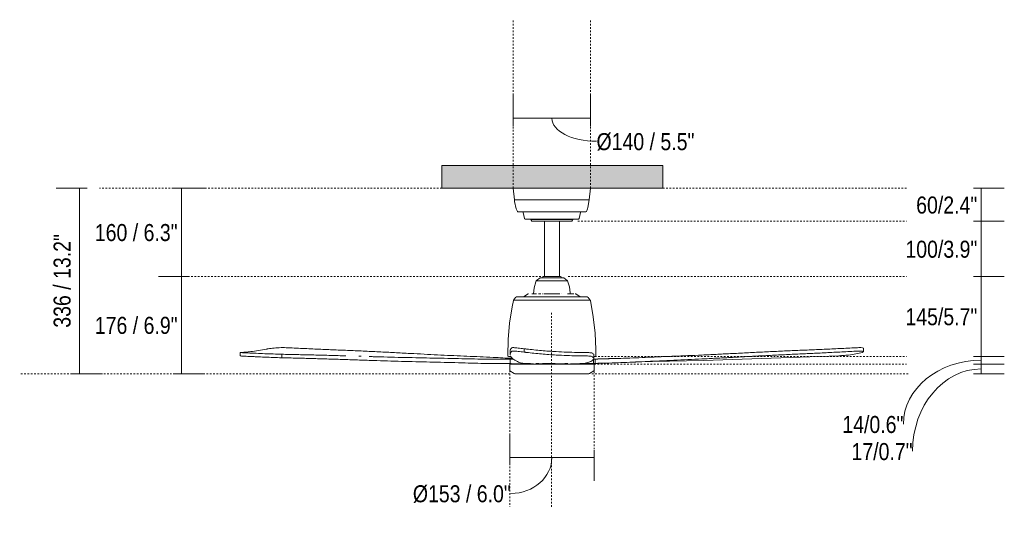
# Model space of a CAD drawing. Header units: millimetres. Extents: x 5631 to 11790, y -2969 to 7544.
# Tile 2 of 3: x 5631 to 7413, y 1371 to 2305. Entities that reach past the tile are written whole.
import ezdxf

# ---------------------------------------------------------------- set-up
doc = ezdxf.new("R2010")
doc.units = ezdxf.units.MM
doc.linetypes.add('Dash', pattern=[6, 3, -3])
doc.layers.add('A-ANNO-DIMS', color=7, linetype='Dash', lineweight=9, true_color=0xd2d2d2)
for name, color, linetype, lineweight in [('A-ANNO-DIMS-14', 7, 'Continuous', 9), ('A-CLNG', 7, 'Continuous', 9), ('E-LITE-EQPM', 7, 'Continuous', 20)]:
    doc.layers.add(name, color=color, linetype=linetype, lineweight=lineweight)
doc.styles.add('Arial Narrow', font='ARIALN.TTF', dxfattribs={"height": 30.8})
doc.dimstyles.new('FARO_-_2_2mm_Arial_Narrow_mm_Inch_Horiz', dxfattribs={"dimscale": 304.8, "dimtxt": 31.521674, "dimasz": 0, "dimexe": 0.137795, "dimexo": 0.0625, "dimgap": 0.022966, "dimtad": 3, "dimtih": 1, "dimtoh": 1, "dimdec": 0, "dimzin": 0, "dimdsep": 46, "dimtxsty": 'Arial Narrow', "dimblk1": 'NONE', "dimblk2": 'NONE', "dimsah": 1, "dimcen": 0.09, "dimadec": 0, "dimazin": 0, "dimtfac": 1, "dimtdec": 4, "dimtix": 1, "dimtmove": 0, "dimatfit": 3, "dimfxl": 0.045932, "dimfxlon": 1, "dimtvp": 1, "dimtolj": 1, "dimtzin": 0, "dimarcsym": 2})
doc.dimstyles.new('FARO_-_2_2mm_Arial_Narrow_mm_Inch_Left', dxfattribs={"dimscale": 304.8, "dimtxt": 31.521674, "dimasz": 0, "dimexe": 0.137795, "dimexo": 0.0625, "dimgap": 0.022966, "dimtad": 1, "dimdec": 0, "dimzin": 0, "dimdsep": 46, "dimtxsty": 'Arial Narrow', "dimblk1": 'NONE', "dimblk2": 'NONE', "dimsah": 1, "dimcen": 0.09, "dimadec": 0, "dimazin": 0, "dimtfac": 1, "dimtdec": 4, "dimtix": 1, "dimtmove": 1, "dimatfit": 3, "dimfxl": 0.045932, "dimfxlon": 1, "dimtvp": 1, "dimtolj": 1, "dimtzin": 0, "dimarcsym": 2})
doc.dimstyles.new('FARO_-_2_2mm_Arial_Narrow_mm_Inch_Left_1', dxfattribs={"dimscale": 304.8, "dimtxt": 31.521674, "dimasz": 0, "dimexe": 0.137795, "dimexo": 0.0625, "dimgap": 0.022966, "dimtad": 1, "dimdec": 0, "dimzin": 0, "dimdsep": 46, "dimtxsty": 'Arial Narrow', "dimblk1": 'NONE', "dimblk2": 'NONE', "dimsah": 1, "dimcen": 0.09, "dimadec": 0, "dimazin": 0, "dimtfac": 1, "dimtdec": 4, "dimtix": 1, "dimtmove": 0, "dimatfit": 3, "dimfxl": 0.045932, "dimfxlon": 1, "dimtvp": 1, "dimtolj": 1, "dimtzin": 0, "dimarcsym": 2})
doc.dimstyles.new('FARO_-_2_2mm_Arial_Narrow_mm_Inch_Left_H', dxfattribs={"dimscale": 304.8, "dimtxt": 31.521674, "dimasz": 0, "dimexe": 0.137795, "dimexo": 0.0625, "dimgap": 0.022966, "dimtad": 3, "dimtih": 1, "dimtoh": 1, "dimdec": 0, "dimzin": 0, "dimdsep": 46, "dimtxsty": 'Arial Narrow', "dimblk1": 'NONE', "dimblk2": 'NONE', "dimsah": 1, "dimcen": 0.09, "dimadec": 0, "dimazin": 0, "dimtfac": 1, "dimtdec": 4, "dimtix": 1, "dimtmove": 1, "dimatfit": 3, "dimfxl": 0.045932, "dimfxlon": 1, "dimtvp": 1, "dimtolj": 1, "dimtzin": 0, "dimarcsym": 2})
doc.dimstyles.new('FARO_-_2_2mm_Arial_Narrow_mm_Inch_Left_H_1', dxfattribs={"dimscale": 304.8, "dimtxt": 31.521674, "dimasz": 0, "dimexe": 0.137795, "dimexo": 0.0625, "dimgap": 0.022966, "dimtad": 3, "dimtih": 1, "dimtoh": 1, "dimdec": 0, "dimzin": 0, "dimdsep": 46, "dimtxsty": 'Arial Narrow', "dimblk1": 'NONE', "dimblk2": 'NONE', "dimsah": 1, "dimcen": 0.09, "dimadec": 0, "dimazin": 0, "dimtfac": 1, "dimtdec": 4, "dimtix": 1, "dimtmove": 0, "dimatfit": 3, "dimfxl": 0.045932, "dimfxlon": 1, "dimtvp": 1, "dimtolj": 1, "dimtzin": 0, "dimarcsym": 2})
doc.dimstyles.new('FARO_-_2_2mm_Arial_Narrow_mm_Inch_Right', dxfattribs={"dimscale": 304.8, "dimtxt": 31.521674, "dimasz": 0, "dimexe": 0.137795, "dimexo": 0.0625, "dimgap": 0.022966, "dimtad": 1, "dimdec": 0, "dimzin": 0, "dimdsep": 46, "dimtxsty": 'Arial Narrow', "dimblk1": 'NONE', "dimblk2": 'NONE', "dimsah": 1, "dimcen": 0.09, "dimadec": 0, "dimazin": 0, "dimtfac": 1, "dimtdec": 4, "dimtix": 1, "dimtmove": 1, "dimatfit": 3, "dimfxl": 0.045932, "dimfxlon": 1, "dimtvp": 1, "dimtolj": 1, "dimtzin": 0, "dimarcsym": 2})

# ---------------------------------------------------------------- blocks, each defined once
blk = doc.blocks.new('33475 - 33475 MOLOKAI Matt nickel ceiling fan with DC motor-604594-Alzado_PDF')
at = {"layer": 'E-LITE-EQPM'}
for p, q in [((6526.3, 1978.4), (6523.9, 2000)), ((6664.3, 2000), (6661.9, 1978.4)), ((6594.1, 1978.4), (6526.3, 1978.4)), ((6531.7, 1957.3), (6529.7, 1962.1)), ((6661.9, 1978.4), (6594.1, 1978.4)), ((6658.5, 1962.1), (6656.5, 1957.3)), ((6544.5, 1944.7), (6542.4, 1955.8)), ((6556.3, 1943.9), (6556.3, 1942.9)), ((6631.9, 1942.9), (6631.9, 1943.9)), ((6645.8, 1955.8), (6643.7, 1944.7)), ((6556.3, 1942.9), (6557.7, 1940.1)), ((6556.3, 1942.9), (6594.1, 1942.9)), ((6572.3, 1939.7), (6572.3, 1939.7)), ((6580.4, 1939.7), (6581.2, 1939.7)), ((6580.6, 1939.7), (6580.6, 1840)), ((6594.1, 1942.9), (6631.9, 1942.9)), ((6601.9, 1939.7), (6604.9, 1939.7)), ((6607.7, 1840), (6607.7, 1939.5)), ((6607.8, 1939.7), (6610.6, 1939.7)), ((6610.6, 1939.7), (6607.8, 1939.7)), ((6615.8, 1939.7), (6615.8, 1939.7)), ((6630.5, 1940.1), (6631.9, 1942.9)), ((6572.7, 1837.2), (6566.3, 1832.6)), ((6572.7, 1837.2), (6573.5, 1837.4)), ((6578.5, 1837.4), (6588.7, 1837.4)), ((6592.2, 1837.4), (6591.4, 1837.4)), ((6591.4, 1837.4), (6592.2, 1837.4)), ((6591.4, 1837.4), (6592.2, 1837.4)), ((6595.9, 1837.4), (6596.7, 1837.4)), ((6596.8, 1837.4), (6595.9, 1837.4)), ((6595.9, 1837.4), (6596.8, 1837.4)), ((6599.5, 1837.4), (6609.7, 1837.4)), ((6614.7, 1837.4), (6615.5, 1837.2)), ((6621.9, 1832.6), (6615.5, 1837.2)), ((6565.7, 1831.8), (6566.3, 1832.6)), ((6565.8, 1831.8), (6594.1, 1831.8)), ((6594.1, 1831.8), (6622.4, 1831.8)), ((6621.9, 1832.6), (6622.5, 1831.8)), ((6528.3, 1802.1), (6524.7, 1796.9)), ((6528.3, 1802.1), (6529.9, 1802.9)), ((6541.8, 1802.9), (6543, 1803.3)), ((6550.9, 1808.2), (6543, 1803.3)), ((6547.1, 1802.9), (6548.3, 1802.9)), ((6550.9, 1808.2), (6552, 1808.5)), ((6557.6, 1808.5), (6566, 1808.5)), ((6560.6, 1808.5), (6559.6, 1808.5)), ((6560.7, 1808.5), (6561.7, 1808.5)), ((6564.3, 1808.5), (6566, 1808.5)), ((6569.9, 1808.5), (6574.2, 1808.5)), ((6573, 1808.5), (6574.2, 1808.5)), ((6576.3, 1808.5), (6577.3, 1808.5)), ((6579.7, 1808.5), (6594.1, 1808.5)), ((6594.1, 1808.5), (6608.5, 1808.5)), ((6611.9, 1808.5), (6612.1, 1808.5)), ((6622.2, 1808.5), (6623.9, 1808.5)), ((6622.2, 1808.5), (6633.7, 1808.5)), ((6626.5, 1808.5), (6627.5, 1808.5)), ((6628.6, 1808.5), (6627.6, 1808.5)), ((6632.3, 1808.5), (6630.6, 1808.5)), ((6636.3, 1808.5), (6637.3, 1808.2)), ((6645.2, 1803.3), (6637.3, 1808.2)), ((6645.2, 1803.3), (6646.4, 1802.9)), ((6658.3, 1802.9), (6659.9, 1802.1)), ((6663.5, 1796.9), (6659.9, 1802.1)), ((6524.4, 1796.2), (6524.7, 1796.9)), ((6524.7, 1796.9), (6594.1, 1796.9)), ((6594.1, 1796.9), (6663.5, 1796.9)), ((6663.5, 1796.9), (6663.8, 1796.2)), ((6029.7, 1702.2), (6029.7, 1696.1)), ((6218.7, 1689.6), (6056.7, 1694.7)), ((6104.9, 1699.1), (6104.9, 1692.8)), ((6518.5, 1705.4), (6518.5, 1698.8)), ((6544.2, 1702.9), (6544.2, 1709.1)), ((6669.8, 1699.1), (6669.8, 1692.8)), ((6670, 1691.7), (6670, 1698.2)), ((7158.5, 1703.8), (7158.5, 1709.9)), ((6517.7, 1681.2), (6517.7, 1669.5)), ((6517.7, 1681.2), (6594.1, 1681.2)), ((6518.5, 1682.1), (6518.5, 1690)), ((6544.9, 1681.9), (6544.9, 1682.5)), ((6565.1, 1682.6), (6565.1, 1682.5)), ((6577.4, 1682), (6577.4, 1682.2)), ((6582.2, 1682.1), (6582.2, 1681.2)), ((6594.1, 1681.2), (6670.5, 1681.2)), ((6606, 1681.2), (6606, 1682)), ((6610.8, 1682.1), (6610.8, 1681.9)), ((6643.3, 1682.2), (6643.3, 1682)), ((6669.7, 1682.5), (6669.7, 1690.4)), ((6670.5, 1669.5), (6670.5, 1681.2)), ((6672.5, 1682.5), (6672.5, 1690.4)), ((6518.1, 1668.8), (6526.1, 1664.2)), ((6527, 1663.9), (6526.1, 1664.2)), ((6662.1, 1664.2), (6661.2, 1663.9)), ((6662.1, 1664.2), (6670.2, 1668.8))]:
    blk.add_line(p, q, dxfattribs=at)
at = {"layer": 'E-LITE-EQPM', "flags": 128}
for points in [[(6529.7, 1962.1), (6526.7, 1975.7), (6526.3, 1978.4)], [(6661.9, 1978.4), (6659.3, 1964.8), (6658.5, 1962.1)], [(6532.6, 1956.8), (6531.7, 1957.2), (6531.7, 1957.3)], [(6542.6, 1956.8), (6540.7, 1956.8), (6536.2, 1956.8), (6533.5, 1956.8), (6532.6, 1956.8)], [(6532.6, 1956.8), (6533.6, 1956.8), (6536.4, 1956.8), (6540.9, 1956.8), (6547.1, 1956.8), (6554.8, 1956.8), (6563.7, 1956.8), (6573.4, 1956.8), (6583.9, 1956.8), (6594.1, 1956.8)], [(6542.4, 1955.8), (6541.8, 1956.7), (6541.3, 1956.8)], [(6545.6, 1943.9), (6544.7, 1944.4), (6544.5, 1944.7)], [(6556.3, 1943.9), (6553.6, 1943.9), (6549.1, 1943.9), (6546.4, 1943.9), (6545.6, 1943.9)], [(6545.6, 1943.9), (6546.5, 1943.9), (6549.3, 1943.9), (6553.8, 1943.9), (6559.9, 1943.9), (6567.4, 1943.9), (6575.8, 1943.9), (6585, 1943.9), (6594.1, 1943.9)], [(6594.1, 1956.8), (6604.8, 1956.8), (6615.2, 1956.8), (6625, 1956.8), (6633.8, 1956.8), (6641.4, 1956.8), (6647.5, 1956.8), (6652, 1956.8), (6654.7, 1956.8), (6655.6, 1956.8)], [(6594.1, 1943.9), (6603.6, 1943.9), (6612.8, 1943.9), (6621.2, 1943.9), (6628.6, 1943.9), (6634.6, 1943.9), (6639.1, 1943.9), (6641.8, 1943.9), (6642.7, 1943.9)], [(6642.7, 1943.9), (6641.7, 1943.9), (6638.9, 1943.9), (6634.4, 1943.9), (6631.9, 1943.9)], [(6643.7, 1944.7), (6643, 1944), (6642.7, 1943.9)], [(6655.6, 1956.8), (6654.7, 1956.8), (6651.9, 1956.8), (6647.3, 1956.8), (6645.6, 1956.8)], [(6646.9, 1956.8), (6646, 1956.3), (6645.8, 1955.8)], [(6656.5, 1957.3), (6655.7, 1956.8), (6655.6, 1956.8)], [(6558.3, 1939.7), (6557.7, 1940), (6557.7, 1940.1)], [(6571.3, 1939.7), (6565.7, 1939.7), (6561.5, 1939.7), (6559, 1939.7), (6558.3, 1939.7)], [(6558.3, 1939.7), (6559.3, 1939.7), (6562.1, 1939.7), (6566.5, 1939.7), (6572.5, 1939.7), (6579.5, 1939.7), (6587.3, 1939.7), (6594.1, 1939.7)], [(6594.1, 1939.7), (6602.3, 1939.7), (6610, 1939.7), (6616.9, 1939.7), (6622.6, 1939.7), (6626.8, 1939.7), (6629.2, 1939.7), (6629.9, 1939.7)], [(6629.9, 1939.7), (6628.9, 1939.7), (6626.2, 1939.7), (6621.7, 1939.7), (6616.8, 1939.7)], [(6630.5, 1940.1), (6630, 1939.7), (6629.9, 1939.7)], [(6594.1, 1837.4), (6588, 1837.4), (6582.4, 1837.4), (6577.9, 1837.4), (6574.8, 1837.4), (6573.6, 1837.4), (6573.5, 1837.4)], [(6573.5, 1837.4), (6574.5, 1837.4), (6577.2, 1837.4), (6578.5, 1837.4)], [(6578.5, 1837.4), (6577.5, 1838), (6577.4, 1839.3), (6578.4, 1840), (6578.5, 1840)], [(6594.1, 1840), (6588.8, 1840), (6584.1, 1840), (6580.6, 1840), (6578.8, 1840), (6578.5, 1840)], [(6578.5, 1840), (6579.5, 1840), (6580.6, 1840)], [(6588.8, 1837.4), (6584.1, 1837.4), (6580.6, 1837.4), (6578.8, 1837.4), (6578.5, 1837.4)], [(6578.5, 1837.4), (6579.5, 1837.4), (6582.2, 1837.4), (6586.3, 1837.4), (6588.8, 1837.4)], [(6609.7, 1840), (6608.7, 1840), (6606, 1840), (6601.9, 1840), (6596.8, 1840), (6594.1, 1840)], [(6614.7, 1837.4), (6613.8, 1837.4), (6611, 1837.4), (6606.7, 1837.4), (6601.3, 1837.4), (6595.2, 1837.4), (6594.1, 1837.4)], [(6599.4, 1837.4), (6604.1, 1837.4), (6607.6, 1837.4), (6609.4, 1837.4), (6609.7, 1837.4)], [(6609.7, 1837.4), (6608.7, 1837.4), (6606, 1837.4), (6601.9, 1837.4), (6599.4, 1837.4)], [(6607.7, 1840), (6609.4, 1840), (6609.7, 1840)], [(6609.7, 1840), (6610.8, 1839.4), (6610.9, 1838.2), (6609.9, 1837.4), (6609.7, 1837.4)], [(6609.7, 1837.4), (6610.4, 1837.4), (6613.4, 1837.4), (6614.7, 1837.4), (6614.7, 1837.4)], [(6560.7, 1808.5), (6562, 1819.6), (6565.1, 1830.3), (6565.7, 1831.8)], [(6622.5, 1831.8), (6625.9, 1821.2), (6627.4, 1810.1), (6627.5, 1808.5)], [(6594.1, 1802.9), (6583.1, 1802.9), (6572.5, 1802.9), (6562.5, 1802.9), (6553.4, 1802.9), (6545.5, 1802.9), (6539.1, 1802.9), (6534.3, 1802.9), (6531.2, 1802.9), (6530, 1802.9), (6529.9, 1802.9)], [(6529.9, 1802.9), (6530.9, 1802.9), (6533.7, 1802.9), (6538.3, 1802.9), (6544.5, 1802.9), (6545.4, 1802.9)], [(6569.7, 1802.9), (6571, 1802.9), (6571.4, 1802.9)], [(6658.3, 1802.9), (6657.3, 1802.9), (6654.5, 1802.9), (6649.9, 1802.9), (6643.7, 1802.9), (6636, 1802.9), (6627.1, 1802.9), (6617.2, 1802.9), (6606.7, 1802.9), (6595.7, 1802.9), (6594.1, 1802.9)], [(6641.1, 1802.9), (6642.7, 1802.9), (6649.1, 1802.9), (6654, 1802.9), (6657, 1802.9), (6658.3, 1802.9), (6658.3, 1802.9)], [(6514.2, 1696.4), (6515, 1726.1), (6517.6, 1755.6), (6522.2, 1785), (6524.4, 1796.2)], [(6663.8, 1796.2), (6669, 1767), (6672.4, 1737.5), (6673.9, 1707.8), (6674, 1696.4)], [(6515.3, 1695.3), (6514.4, 1695.8), (6514.2, 1696.4)], [(6519.6, 1695.3), (6516.5, 1695.3), (6515.3, 1695.3), (6515.3, 1695.3)], [(6515.3, 1695.3), (6516.2, 1695.3), (6519, 1695.3), (6519.6, 1695.3)], [(6670, 1695.3), (6671.7, 1695.3), (6672.9, 1695.3), (6673, 1695.3)], [(6673, 1695.3), (6672, 1695.3), (6670, 1695.3)], [(6674, 1696.4), (6673.5, 1695.5), (6673, 1695.3)], [(6745.5, 1685.1), (6868.5, 1688), (7113.6, 1696.4), (7117.2, 1696.6)], [(6518.1, 1668.8), (6517.7, 1669.5), (6517.7, 1669.5)], [(6594.1, 1663.9), (6582.9, 1663.9), (6572, 1663.9), (6561.7, 1663.9), (6552.3, 1663.9), (6544.1, 1663.9), (6537.3, 1663.9), (6532.2, 1663.9), (6528.7, 1663.9), (6527.1, 1663.9), (6527, 1663.9)], [(6527, 1663.9), (6527.9, 1663.9), (6530.7, 1663.9), (6535.3, 1663.9), (6541.6, 1663.9), (6549.3, 1663.9), (6558.3, 1663.9), (6568.2, 1663.9), (6579, 1663.9), (6590.1, 1663.9), (6594.1, 1663.9)], [(6594.1, 1663.9), (6605.3, 1663.9), (6616.2, 1663.9), (6626.5, 1663.9), (6635.9, 1663.9), (6644.1, 1663.9), (6650.9, 1663.9), (6656.1, 1663.9), (6659.5, 1663.9), (6661.1, 1663.9), (6661.2, 1663.9)], [(6661.2, 1663.9), (6660.3, 1663.9), (6657.5, 1663.9), (6652.9, 1663.9), (6646.7, 1663.9), (6638.9, 1663.9), (6630, 1663.9), (6620, 1663.9), (6609.3, 1663.9), (6598.1, 1663.9), (6594.1, 1663.9)], [(6670.5, 1669.5), (6670.2, 1668.8), (6670.2, 1668.8)]]:
    blk.add_lwpolyline(points, dxfattribs=at)
at = {"layer": 'E-LITE-EQPM'}
for points, knots in [([(6043.6, 1695.3), (6039.6, 1695.5), (6034.6, 1695.7), (6030.8, 1696), (6029.8, 1696.1), (6029.7, 1696.1), (6029.7, 1696.1)], [-1, -1, -1, -1, -0.6666667, -0.5, -0.3333333, -0.2911492, -0.2911492, -0.2911492, -0.2911492]), ([(6116.1, 1710.9), (6112.3, 1711.1), (6103.9, 1711.2), (6093.1, 1710.6), (6085.5, 1709.8), (6082.2, 1709.3), (6080.7, 1709.1)], [-1, -1, -1, -1, -0.666667, -0.333333, -0.166667, 0, 0, 0, 0]), ([(6104.9, 1699.1), (6114.1, 1698.9), (6132.4, 1698.5), (6155.2, 1698), (6173.4, 1697.6), (6186.9, 1697.2), (6200.5, 1696.9), (6212, 1696.5), (6218.9, 1696.3), (6221.1, 1696.3)], [-1, -1, -1, -1, -0.8333333, -0.6666667, -0.5833333, -0.5, -0.4166667, -0.3333333, -0.2923292, -0.2923292, -0.2923292, -0.2923292]), ([(6344.1, 1700.2), (6334.9, 1700.7), (6320.9, 1701.5), (6302.2, 1702.5), (6283.4, 1703.4), (6264.3, 1704.3), (6245.2, 1705.2), (6231, 1705.8), (6217.2, 1706.4), (6203.7, 1706.9), (6190.1, 1707.5), (6176.1, 1708.1), (6161.5, 1708.7), (6141.8, 1709.7), (6126.5, 1710.4), (6116.1, 1710.9)], [-1, -1, -1, -1, -0.875, -0.8125, -0.75, -0.625, -0.5625, -0.5, -0.4375, -0.375, -0.3125, -0.25, -0.1875, -0.125, 0, 0, 0, 0]), ([(6487.7, 1693.4), (6479.8, 1693.8), (6464, 1694.5), (6432.4, 1695.9), (6401.2, 1697.3), (6368.8, 1698.9), (6352.4, 1699.8), (6344.1, 1700.2)], [-1, -1, -1, -1, -0.833333, -0.666667, -0.333333, -0.166667, 0, 0, 0, 0]), ([(6518.5, 1705.4), (6518.5, 1705.5), (6518.5, 1705.9), (6518.6, 1706.4), (6518.8, 1706.9), (6519, 1707.5), (6519.3, 1708.1), (6519.8, 1708.7), (6520.5, 1709.7), (6521.1, 1710.4), (6521.7, 1710.9)], [-0.5409372, -0.5409372, -0.5409372, -0.5409372, -0.5, -0.4375, -0.375, -0.3125, -0.25, -0.1875, -0.125, 0, 0, 0, 0]), ([(6521.7, 1704.7), (6521.1, 1704.1), (6520.5, 1703.4), (6519.8, 1702.4), (6519.3, 1701.7), (6519, 1701), (6518.8, 1700.4), (6518.6, 1699.8), (6518.5, 1699.2), (6518.5, 1698.6), (6518.5, 1698.1), (6518.6, 1697.9)], [-1, -1, -1, -1, -0.875, -0.8125, -0.75, -0.6875, -0.625, -0.5625, -0.5, -0.4375, -0.3821205, -0.3821205, -0.3821205, -0.3821205]), ([(6519, 1696.4), (6519.1, 1696.1), (6519.3, 1695.6), (6519.9, 1694.6), (6520.4, 1693.8), (6520.8, 1693.2)], [-0.25, -0.25, -0.25, -0.25, -0.1875, -0.125, 0, 0, 0, 0]), ([(6521.7, 1710.9), (6521.9, 1711.1), (6524.1, 1711.2), (6531, 1710.6), (6538.1, 1709.8), (6542.1, 1709.3), (6544.2, 1709.1)], [-1, -1, -1, -1, -0.666667, -0.333333, -0.166667, 0, 0, 0, 0]), ([(6639.9, 1702.4), (6642.2, 1702.4), (6646.9, 1702.3), (6655.4, 1702.2), (6663.7, 1701.9), (6666.3, 1701.7), (6666.6, 1701.5)], [-1, -1, -1, -1, -0.833333, -0.666667, -0.333333, 0, 0, 0, 0]), ([(6666.6, 1695.3), (6666.3, 1695.5), (6664.3, 1695.7), (6658.7, 1696), (6653.2, 1696.1), (6646.9, 1696.2), (6642.2, 1696.3), (6639.9, 1696.3)], [-1, -1, -1, -1, -0.666667, -0.5, -0.333333, -0.166667, 0, 0, 0, 0]), ([(6762.9, 1693.4), (6771.7, 1693.8), (6789, 1694.5), (6823.5, 1695.9), (6857.1, 1697.3), (6891.5, 1698.9), (6908.7, 1699.8), (6917.4, 1700.2)], [-1, -1, -1, -1, -0.833333, -0.666667, -0.333333, -0.166667, 0, 0, 0, 0]), ([(6917.4, 1700.2), (6927.1, 1700.7), (6941.6, 1701.5), (6960.8, 1702.5), (6980.1, 1703.4), (6999.5, 1704.3), (7018.6, 1705.2), (7032.8, 1705.8), (7046.5, 1706.4), (7059.8, 1706.9), (7073.2, 1707.5), (7086.9, 1708.1), (7101, 1708.7), (7120.1, 1709.7), (7134.7, 1710.4), (7144.6, 1710.9)], [-1, -1, -1, -1, -0.875, -0.8125, -0.75, -0.625, -0.5625, -0.5, -0.4375, -0.375, -0.3125, -0.25, -0.1875, -0.125, 0, 0, 0, 0]), ([(7144.6, 1704.7), (7134.7, 1704.1), (7120.1, 1703.4), (7101.1, 1702.4), (7086.9, 1701.7), (7073.2, 1701), (7059.9, 1700.4), (7046.5, 1699.8), (7032.8, 1699.2), (7018.7, 1698.5), (6999.5, 1697.6), (6980.1, 1696.6), (6960.8, 1695.6), (6941.5, 1694.6), (6927.1, 1693.8), (6917.4, 1693.2)], [-1, -1, -1, -1, -0.875, -0.8125, -0.75, -0.6875, -0.625, -0.5625, -0.5, -0.4375, -0.375, -0.25, -0.1875, -0.125, 0, 0, 0, 0]), ([(7115.4, 1696.5), (7117.3, 1696.6), (7122.8, 1696.9), (7128, 1697.3), (7131.2, 1697.7)], [-0.7665776, -0.7665776, -0.7665776, -0.7665776, -0.5, 0, 0, 0, 0]), ([(7144.6, 1710.9), (7148.2, 1711.1), (7154.4, 1711.2), (7158.2, 1710.6), (7158.6, 1710), (7158.4, 1709.8)], [-1, -1, -1, -1, -0.6666667, -0.3333333, -0.1666667, -0.1666667, -0.1666667, -0.1666667]), ([(6270.7, 1687.8), (6261.1, 1688.2), (6242.2, 1688.8), (6218.9, 1689.6), (6200.5, 1690.2), (6186.9, 1690.6), (6173.4, 1691), (6155.2, 1691.5), (6132.4, 1692.1), (6114.1, 1692.6), (6104.9, 1692.8)], [-1, -1, -1, -1, -0.833333, -0.666667, -0.583333, -0.5, -0.416667, -0.333333, -0.166667, 0, 0, 0, 0]), ([(6520.8, 1693.2), (6521.2, 1692.8), (6522, 1691.9), (6524, 1690.1), (6526.4, 1688.6), (6529.3, 1687), (6530.9, 1686.3), (6531.7, 1685.9)], [-1, -1, -1, -1, -0.833333, -0.666667, -0.333333, -0.166667, 0, 0, 0, 0]), ([(6544.9, 1681.9), (6544.9, 1681.9), (6544.9, 1681.9), (6544.7, 1681.9), (6544.2, 1681.9), (6543.7, 1681.9), (6543.4, 1681.9)], [-0.8571429, -0.8571429, -0.8571429, -0.8571429, -0.7857143, -0.5714286, -0.2857143, 0, 0, 0, 0]), ([(6555.7, 1682.1), (6551.1, 1682.1), (6546.8, 1682.1), (6544.9, 1682), (6544.6, 1682)], [-0.63709, -0.63709, -0.63709, -0.63709, -0.3333333, -0.2541128, -0.2541128, -0.2541128, -0.2541128]), ([(6565.1, 1682.2), (6565.1, 1682.2), (6565.5, 1682.2), (6566.5, 1682.2), (6567.6, 1682.2), (6568.6, 1682.2), (6569.6, 1682.2), (6570.4, 1682.2), (6570.8, 1682.2), (6570.9, 1682.2)], [-1, -1, -1, -1, -0.8333333, -0.6666667, -0.5555556, -0.4444444, -0.3333333, -0.2222222, -0.1111111, -0.1111111, -0.1111111, -0.1111111]), ([(6570.9, 1682.1), (6570.9, 1682.1), (6570.6, 1682.1), (6569.9, 1682.1), (6568.7, 1682.1), (6567.6, 1682.1), (6566.5, 1682.1), (6565.7, 1682.1), (6565.4, 1682.2), (6565.3, 1682.2)], [-0.8734247, -0.8734247, -0.8734247, -0.8734247, -0.8333333, -0.6666667, -0.5555556, -0.4444444, -0.3333333, -0.2222222, -0.1111111, -0.1111111, -0.1111111, -0.1111111]), ([(6572.3, 1682), (6575.6, 1682.1), (6586.3, 1682.1), (6601.9, 1682.1), (6614.9, 1682), (6620.2, 1681.9), (6622.1, 1681.9)], [-0.8333333, -0.8333333, -0.8333333, -0.8333333, -0.6666667, -0.3333333, -0.1666667, -0.058847, -0.058847, -0.058847, -0.058847]), ([(6577.4, 1682), (6577.4, 1682), (6577.4, 1682), (6577.3, 1682), (6576.8, 1682), (6576.3, 1682), (6576, 1682)], [-0.8571429, -0.8571429, -0.8571429, -0.8571429, -0.7857143, -0.5714286, -0.2857143, 0, 0, 0, 0]), ([(6612.2, 1681.9), (6612, 1681.9), (6611.6, 1681.9), (6611.1, 1681.9), (6610.8, 1681.9), (6610.8, 1681.9), (6610.8, 1681.9)], [-1, -1, -1, -1, -0.7857143, -0.5714286, -0.2857143, -0.1428571, -0.1428571, -0.1428571, -0.1428571]), ([(6617.3, 1682.1), (6617.4, 1682.1), (6617.7, 1682.1), (6618.5, 1682.1), (6619.6, 1682.1), (6620.6, 1682.1), (6621.6, 1682.1), (6622.4, 1682.1), (6622.8, 1682.1), (6622.9, 1682.1)], [-0.8888889, -0.8888889, -0.8888889, -0.8888889, -0.8333333, -0.6666667, -0.5555556, -0.4444444, -0.3333333, -0.2222222, -0.1111111, -0.1111111, -0.1111111, -0.1111111]), ([(6622.9, 1682), (6622.9, 1682), (6622.6, 1682), (6621.9, 1682), (6620.7, 1682), (6619.6, 1682), (6618.5, 1682), (6617.7, 1682), (6617.4, 1682), (6617.3, 1682)], [-0.8734233, -0.8734233, -0.8734233, -0.8734233, -0.8333333, -0.6666667, -0.5555556, -0.4444444, -0.3333333, -0.2222222, -0.1111111, -0.1111111, -0.1111111, -0.1111111]), ([(6644.8, 1682), (6644.6, 1682), (6644.2, 1682), (6643.6, 1682), (6643.3, 1682), (6643.3, 1682), (6643.3, 1682)], [-1, -1, -1, -1, -0.7857143, -0.5714286, -0.2857143, -0.1428571, -0.1428571, -0.1428571, -0.1428571]), ([(6667.4, 1687.8), (6667.8, 1688.2), (6668.5, 1688.8), (6669.2, 1689.6), (6669.5, 1690.2), (6669.8, 1690.6), (6669.9, 1691), (6670.1, 1691.5), (6670.1, 1692.1), (6669.9, 1692.6), (6669.8, 1692.8)], [-1, -1, -1, -1, -0.833333, -0.666667, -0.583333, -0.5, -0.416667, -0.333333, -0.166667, 0, 0, 0, 0]), ([(6917.4, 1693.2), (6908.7, 1692.8), (6891.5, 1691.9), (6857.1, 1690.1), (6823.6, 1688.6), (6789, 1687), (6771.7, 1686.3), (6762.9, 1685.9)], [-1, -1, -1, -1, -0.833333, -0.666667, -0.333333, -0.166667, 0, 0, 0, 0])]:
    blk.add_open_spline(points, degree=3, knots=knots, dxfattribs=at)
for points in [[(6029.8, 1702.2), (6030.1, 1702.1), (6032.9, 1701.9), (6039.6, 1701.7), (6043.6, 1701.5)], [(6032.2, 1702.4), (6031.3, 1702.4), (6030.6, 1702.4), (6030.2, 1702.3)], [(6049, 1703.8), (6045.9, 1703.4), (6040.1, 1702.8), (6034.8, 1702.5), (6032.2, 1702.4)], [(6043.6, 1701.5), (6053.8, 1701), (6074.3, 1700.1), (6094.7, 1699.4), (6104.9, 1699.1)], [(6104.9, 1692.8), (6094.7, 1693.1), (6074.3, 1693.9), (6053.8, 1694.8), (6043.6, 1695.3)], [(6078, 1708.6), (6072.7, 1707.5), (6062.5, 1705.6), (6053.3, 1704.3), (6049, 1703.8)], [(6080.7, 1709.1), (6080.3, 1709), (6079.3, 1708.8), (6078.4, 1708.7), (6078, 1708.6)], [(6244.6, 1695.6), (6246.1, 1695.5), (6247.5, 1695.5), (6249, 1695.4)], [(6263.4, 1695), (6265.8, 1694.9), (6268.2, 1694.8), (6270.7, 1694.7)], [(6270.7, 1694.7), (6287.8, 1694.2), (6322.1, 1693.3), (6373.2, 1692.3), (6407.8, 1691.6), (6425.1, 1691.3)], [(6544.2, 1702.9), (6540.1, 1703.4), (6532.3, 1704.3), (6524.1, 1705), (6521.9, 1704.9), (6521.7, 1704.7)], [(6544.2, 1709.1), (6544.9, 1709), (6546.2, 1708.8), (6547.6, 1708.7), (6548.3, 1708.6)], [(6548.3, 1702.4), (6547.6, 1702.5), (6546.2, 1702.7), (6544.9, 1702.8), (6544.2, 1702.9)], [(6548.3, 1708.6), (6557.2, 1707.5), (6575.1, 1705.6), (6593.1, 1704.3), (6602.1, 1703.8)], [(6602.1, 1697.7), (6593.1, 1698.2), (6575.1, 1699.5), (6557.2, 1701.4), (6548.3, 1702.4)], [(6602.1, 1703.8), (6608.4, 1703.4), (6621, 1702.8), (6633.6, 1702.5), (6639.9, 1702.4)], [(6639.9, 1696.3), (6633.6, 1696.4), (6621, 1696.7), (6608.4, 1697.3), (6602.1, 1697.7)], [(6666.6, 1701.5), (6667.1, 1701), (6668.2, 1700.1), (6669.3, 1699.4), (6669.8, 1699.1)], [(6669.8, 1692.8), (6669.3, 1693.1), (6668.2, 1693.9), (6667.1, 1694.8), (6666.6, 1695.3)], [(6669.8, 1699.1), (6669.9, 1698.9), (6670.1, 1698.5), (6670.1, 1698.1), (6670, 1697.9)], [(7131.2, 1697.7), (7135.9, 1698.2), (7144.7, 1699.5), (7152.4, 1701.4), (7156, 1702.4)], [(7157.4, 1702.9), (7158.5, 1703.4), (7159, 1704.3), (7154.4, 1705), (7148.2, 1704.9), (7144.6, 1704.7)], [(7156, 1702.4), (7156.2, 1702.5), (7156.8, 1702.7), (7157.2, 1702.8), (7157.4, 1702.9)], [(6425.1, 1683.8), (6407.8, 1684.2), (6373.2, 1685), (6322.1, 1686.2), (6287.8, 1687.2), (6270.7, 1687.8)], [(6425.1, 1691.3), (6440.8, 1690.8), (6471.7, 1690.1), (6501.2, 1690), (6515.7, 1690)], [(6515.7, 1682.2), (6501.2, 1682.2), (6471.7, 1682.4), (6440.9, 1683.2), (6425.1, 1683.8)], [(6522.4, 1691.8), (6511.2, 1692.2), (6499.6, 1692.8), (6487.7, 1693.4)], [(6515.7, 1690), (6516.1, 1690), (6517.1, 1690), (6518, 1690), (6518.5, 1690)], [(6518.5, 1682.1), (6518, 1682.1), (6517.1, 1682.1), (6516.1, 1682.1), (6515.7, 1682.2)], [(6518.5, 1690), (6518.9, 1690), (6519.6, 1690), (6520.3, 1690), (6520.6, 1690)], [(6520.6, 1682.1), (6520.3, 1682.1), (6519.6, 1682.1), (6518.9, 1682.1), (6518.5, 1682.1)], [(6520.6, 1690), (6521.9, 1690), (6523.2, 1690), (6524.5, 1690)], [(6543.4, 1681.9), (6539.6, 1681.9), (6532, 1682), (6524.4, 1682), (6520.6, 1682.1)], [(6531.7, 1685.9), (6533.2, 1685.1), (6536.2, 1683.8), (6539.5, 1683), (6541.2, 1682.7)], [(6541.2, 1682.7), (6541.3, 1682.6), (6541.5, 1682.6), (6541.7, 1682.6), (6541.8, 1682.5)], [(6541.8, 1682.5), (6541.9, 1682.5), (6542, 1682.5), (6542.2, 1682.5), (6542.3, 1682.5)], [(6542.3, 1682.5), (6542.4, 1682.5), (6542.8, 1682.4), (6543.2, 1682.4), (6543.5, 1682.4)], [(6543.5, 1682.4), (6546.3, 1682.3), (6551.8, 1682.1), (6557.4, 1682), (6560.2, 1682)], [(6560.2, 1682), (6560.3, 1682), (6560.4, 1682), (6560.6, 1682)], [(6576, 1682), (6574.8, 1682), (6573.5, 1682), (6572.2, 1682)], [(6616, 1681.9), (6614.8, 1681.9), (6613.5, 1681.9), (6612.2, 1681.9)], [(6628, 1681.9), (6630.8, 1681.9), (6636.4, 1682), (6641.9, 1682), (6644.7, 1682.1)], [(6644.7, 1682.1), (6645, 1682.1), (6645.4, 1682.1), (6645.8, 1682.1), (6645.9, 1682.1)], [(6667.6, 1682.4), (6663.8, 1682.3), (6656.2, 1682.1), (6648.6, 1682), (6644.8, 1682)], [(6645.9, 1682.1), (6646.1, 1682.1), (6646.3, 1682.1), (6646.4, 1682.1), (6646.5, 1682.2)], [(6646.5, 1682.2), (6648.3, 1682.2), (6651.7, 1682.4), (6655, 1683.2), (6656.5, 1683.8)], [(6656.5, 1683.8), (6658.2, 1684.2), (6661.3, 1685), (6664.9, 1686.2), (6666.7, 1687.2), (6667.4, 1687.8)], [(6669.7, 1682.5), (6669.4, 1682.5), (6668.7, 1682.4), (6668, 1682.4), (6667.6, 1682.4)], [(6700.7, 1691.3), (6690, 1690.9), (6679.6, 1690.6), (6669.4, 1690.4)], [(6669.5, 1690.4), (6669.6, 1690.4), (6669.6, 1690.4), (6669.7, 1690.4)], [(6669.7, 1690.4), (6670.2, 1690.4), (6671.1, 1690.4), (6672.1, 1690.4), (6672.5, 1690.4)], [(6672.5, 1682.5), (6672.1, 1682.5), (6671.1, 1682.5), (6670.2, 1682.5), (6669.7, 1682.5)], [(6672.5, 1690.4), (6673.3, 1690.5), (6675, 1690.5), (6676.6, 1690.5), (6677.4, 1690.5)], [(6677.4, 1682.7), (6676.6, 1682.6), (6675, 1682.6), (6673.3, 1682.6), (6672.5, 1682.5)], [(6677.4, 1690.5), (6690.9, 1690.8), (6718.7, 1691.5), (6747.9, 1692.7), (6762.9, 1693.4)], [(6762.9, 1685.9), (6747.8, 1685.1), (6718.3, 1683.8), (6690.8, 1683), (6677.4, 1682.7)], [(6723, 1691.8), (6715.5, 1691.6), (6708.1, 1691.5), (6700.7, 1691.3)]]:
    blk.add_open_spline(points, degree=3, dxfattribs=at)
blk = doc.blocks.new('DIMBLOCK1-Alzado_PDF')
at = {"layer": 'A-ANNO-DIMS-14', "color": 251, "true_color": 0x5b5b5b, "transparency": 16777216}
for p, q in [((6523.9, 2126), (6523.9, 2168.1)), ((6664.3, 2126), (6664.3, 2168.1)), ((6523.9, 2126.1), (6664.3, 2126.1)), ((6523.9, 2126.1), (6523.9, 2112.1)), ((6664.3, 2126.1), (6664.3, 2112.1))]:
    blk.add_line(p, q, dxfattribs=at)
blk.add_ellipse((6674.9, 2126.1), major_axis=(80.8, 0), ratio=0.514303, start_param=3.141593, end_param=4.712389, dxfattribs=at)
at = {"layer": 'A-ANNO-DIMS-14', "color": 0, "transparency": 16777216, "insert": (6674.9, 2099.3), "char_height": 30.8, "width": 213.147, "attachment_point": 1, "line_spacing_factor": 0.974696, "style": 'Arial Narrow'}
blk.add_mtext('Ø140 / 5.5"', dxfattribs=at)
blk = doc.blocks.new('_None')
blk = doc.blocks.new('DIMBLOCK2-Alzado_PDF')
at = {"layer": 'A-ANNO-DIMS-14', "color": 251, "true_color": 0x5b5b5b, "transparency": 16777216}
for p, q in [((5923.7, 2000), (5909.7, 2000)), ((5923.6, 2000), (5965.7, 2000)), ((5923.7, 2000), (5923.7, 1840)), ((5937.7, 1840), (5881.7, 1840)), ((5923.7, 1840), (5937.7, 1840))]:
    blk.add_line(p, q, dxfattribs=at)
at = {"layer": 'A-ANNO-DIMS-14', "color": 0, "transparency": 16777216, "insert": (5766.6, 1934.8), "char_height": 30.8, "width": 180.124, "attachment_point": 1, "line_spacing_factor": 0.974696, "style": 'Arial Narrow'}
blk.add_mtext('160 / 6.3"', dxfattribs=at)
blk = doc.blocks.new('DIMBLOCK3-Alzado_PDF')
at = {"layer": 'A-ANNO-DIMS-14', "color": 251, "true_color": 0x5b5b5b, "transparency": 16777216}
for p, q in [((5937.7, 1840), (5881.7, 1840)), ((5923.7, 1840), (5923.7, 1663.9)), ((5923.7, 1840), (5937.7, 1840)), ((5923.7, 1663.9), (5909.7, 1663.9)), ((5923.6, 1663.9), (5965.7, 1663.9))]:
    blk.add_line(p, q, dxfattribs=at)
at = {"layer": 'A-ANNO-DIMS-14', "color": 0, "transparency": 16777216, "insert": (5766.6, 1766.8), "char_height": 30.8, "width": 180.124, "attachment_point": 1, "line_spacing_factor": 0.974696, "style": 'Arial Narrow'}
blk.add_mtext('176 / 6.9"', dxfattribs=at)
blk = doc.blocks.new('DIMBLOCK4-Alzado_PDF')
at = {"layer": 'A-ANNO-DIMS-14', "color": 251, "true_color": 0x5b5b5b, "transparency": 16777216}
for p, q in [((5752.7, 2000), (5696.7, 2000)), ((5738.7, 2000), (5738.7, 1663.9)), ((5738.7, 2000), (5752.7, 2000)), ((5738.7, 1663.9), (5724.7, 1663.9)), ((5738.6, 1663.9), (5780.7, 1663.9))]:
    blk.add_line(p, q, dxfattribs=at)
at = {"layer": 'A-ANNO-DIMS-14', "color": 0, "transparency": 16777216, "insert": (5691.9, 1747.1), "char_height": 30.8, "width": 203.54, "attachment_point": 1, "rotation": 90, "line_spacing_factor": 0.974696, "style": 'Arial Narrow'}
blk.add_mtext('336 / 13.2"', dxfattribs=at)
blk = doc.blocks.new('DIMBLOCK5-Alzado_PDF')
at = {"layer": 'A-ANNO-DIMS-14', "color": 251, "true_color": 0x5b5b5b, "transparency": 16777216}
for p, q in [((6517.7, 1512.1), (6517.7, 1554.2)), ((6670.5, 1526.2), (6670.5, 1470.2)), ((6670.5, 1512.2), (6670.5, 1526.2)), ((6517.7, 1512.2), (6670.5, 1512.2)), ((6517.7, 1512.2), (6517.7, 1498.2))]:
    blk.add_line(p, q, dxfattribs=at)
blk.add_ellipse((6520, 1512.2), major_axis=(74.1, 0), ratio=0.877127, start_param=4.712389, end_param=6.283185, dxfattribs=at)
at = {"layer": 'A-ANNO-DIMS-14', "color": 0, "transparency": 16777216, "insert": (6342.4, 1462), "char_height": 30.8, "width": 213.147, "attachment_point": 1, "line_spacing_factor": 0.974696, "style": 'Arial Narrow'}
blk.add_mtext('Ø153 / 6.0"', dxfattribs=at)
blk = doc.blocks.new('DIMBLOCK6-Alzado_PDF')
at = {"layer": 'A-ANNO-DIMS-14', "color": 251, "true_color": 0x5b5b5b, "transparency": 16777216}
for p, q in [((7357.3, 1681.2), (7413.3, 1681.2)), ((7371.3, 1681.2), (7357.3, 1681.2)), ((7371.3, 1663.9), (7371.3, 1681.2)), ((7357.3, 1663.9), (7413.3, 1663.9)), ((7371.3, 1663.9), (7357.3, 1663.9))]:
    blk.add_line(p, q, dxfattribs=at)
blk.add_ellipse((7371.3, 1523.6), major_axis=(0, 148.9), ratio=0.83316, start_param=0, end_param=1.570796, dxfattribs=at)
at = {"layer": 'A-ANNO-DIMS-14', "color": 0, "transparency": 16777216, "insert": (7136.6, 1538.4), "char_height": 30.8, "width": 132.691, "attachment_point": 1, "line_spacing_factor": 0.974696, "style": 'Arial Narrow'}
blk.add_mtext('17/0.7"', dxfattribs=at)
blk = doc.blocks.new('DIMBLOCK7-Alzado_PDF')
at = {"layer": 'A-ANNO-DIMS-14', "color": 251, "true_color": 0x5b5b5b, "transparency": 16777216}
for p, q in [((7357.3, 1695.3), (7413.3, 1695.3)), ((7371.3, 1695.3), (7357.3, 1695.3)), ((7371.3, 1681.2), (7371.3, 1695.3)), ((7357.3, 1681.2), (7413.3, 1681.2)), ((7371.3, 1681.2), (7357.3, 1681.2))]:
    blk.add_line(p, q, dxfattribs=at)
blk.add_ellipse((7371.3, 1572.7), major_axis=(-140.7, 0), ratio=0.82155, start_param=4.712389, end_param=6.283185, dxfattribs=at)
at = {"layer": 'A-ANNO-DIMS-14', "color": 0, "transparency": 16777216, "insert": (7120, 1587.4), "char_height": 30.8, "width": 132.691, "attachment_point": 1, "line_spacing_factor": 0.974696, "style": 'Arial Narrow'}
blk.add_mtext('14/0.6"', dxfattribs=at)
blk = doc.blocks.new('DIMBLOCK8-Alzado_PDF')
at = {"layer": 'A-ANNO-DIMS-14', "color": 251, "true_color": 0x5b5b5b, "transparency": 16777216}
for p, q in [((7357.3, 1840), (7413.3, 1840)), ((7371.3, 1840), (7357.3, 1840)), ((7371.3, 1695.3), (7371.3, 1840)), ((7357.3, 1695.3), (7413.3, 1695.3)), ((7371.3, 1695.3), (7357.3, 1695.3))]:
    blk.add_line(p, q, dxfattribs=at)
at = {"layer": 'A-ANNO-DIMS-14', "color": 0, "transparency": 16777216, "insert": (7234.2, 1782.5), "char_height": 30.8, "width": 156.107, "attachment_point": 1, "line_spacing_factor": 0.974696, "style": 'Arial Narrow'}
blk.add_mtext('145/5.7"', dxfattribs=at)
blk = doc.blocks.new('DIMBLOCK9-Alzado_PDF')
at = {"layer": 'A-ANNO-DIMS-14', "color": 251, "true_color": 0x5b5b5b, "transparency": 16777216}
for p, q in [((7357.3, 1939.7), (7413.3, 1939.7)), ((7371.3, 1939.7), (7357.3, 1939.7)), ((7371.3, 1840), (7371.3, 1939.7)), ((7357.3, 1840), (7413.3, 1840)), ((7371.3, 1840), (7357.3, 1840))]:
    blk.add_line(p, q, dxfattribs=at)
at = {"layer": 'A-ANNO-DIMS-14', "color": 0, "transparency": 16777216, "insert": (7234.2, 1904.6), "char_height": 30.8, "width": 156.107, "attachment_point": 1, "line_spacing_factor": 0.974696, "style": 'Arial Narrow'}
blk.add_mtext('100/3.9"', dxfattribs=at)
blk = doc.blocks.new('DIMBLOCK10-Alzado_PDF')
at = {"layer": 'A-ANNO-DIMS-14', "color": 251, "true_color": 0x5b5b5b, "transparency": 16777216}
for p, q in [((7357.3, 2000), (7413.3, 2000)), ((7371.3, 2000), (7357.3, 2000)), ((7371.3, 1939.7), (7371.3, 2000)), ((7357.3, 1939.7), (7413.3, 1939.7)), ((7371.3, 1939.7), (7357.3, 1939.7))]:
    blk.add_line(p, q, dxfattribs=at)
at = {"layer": 'A-ANNO-DIMS-14', "color": 0, "transparency": 16777216, "insert": (7253.7, 1984.6), "char_height": 30.8, "width": 132.691, "attachment_point": 1, "line_spacing_factor": 0.974696, "style": 'Arial Narrow'}
blk.add_mtext('60/2.4"', dxfattribs=at)

msp = doc.modelspace()

# ---------------------------------------------------------------- hatches: boundary and pattern name
at = {"layer": 'A-CLNG', "true_color": 0xe8e8e8}
msp.add_hatch(color=254, dxfattribs=at).paths.add_polyline_path([(6592.2, 2000), (6795, 2000), (6795, 2040.5), (6395, 2040.5), (6395, 2000), (6582.3, 2000)])

# ---------------------------------------------------------------- linework, layer by layer
at = {"layer": 'A-ANNO-DIMS'}
for p, q in [((6523.9, 2000), (6523.9, 2304.6)), ((6664.3, 2000), (6664.3, 2304.6)), ((6395, 2000), (5775, 2000)), ((6795, 2000), (7236.4, 2000)), ((6641.4, 1939.7), (7236.4, 1939.7)), ((6574.2, 1840), (5939.2, 1840)), ((6623.5, 1840), (7236.4, 1840)), ((6593.5, 1774), (6593.5, 1422.9)), ((6671.7, 1695.3), (7236.4, 1695.3)), ((6670.5, 1681.2), (7236.4, 1681.2)), ((6517.7, 1663.9), (5630.5, 1663.9)), ((6517.7, 1669.8), (6517.7, 1422.9)), ((6666.4, 1663.9), (7241.4, 1663.9)), ((6670.5, 1667.7), (6670.5, 1528.1))]:
    msp.add_line(p, q, dxfattribs=at)
at = {"layer": 'A-CLNG'}
for p, q in [((6395, 2040.5), (6795, 2040.5)), ((6395, 2000), (6395, 2040.5)), ((6795, 2040.5), (6795, 2000)), ((6795, 2000), (6395, 2000))]:
    msp.add_line(p, q, dxfattribs=at)

# ---------------------------------------------------------------- block references
at = {"layer": 'E-LITE-EQPM'}
msp.add_blockref('33475 - 33475 MOLOKAI Matt nickel ceiling fan with DC motor-604594-Alzado_PDF', (0, 0), dxfattribs=at)

# ---------------------------------------------------------------- dimensions: what is measured, and where the dimension line sits
at = {"layer": 'A-ANNO-DIMS', "color": 251, "linetype": 'Continuous', "true_color": 0x5b5b5b}
for base, p1, p2, dimstyle, override, picture, middle in [((6664.3, 2126.1), (6523.9, 2112.1), (6664.3, 2112.1), 'FARO_-_2_2mm_Arial_Narrow_mm_Inch_Left', {"dimpost": '<>', "dimfxl": 140.444131}, 'DIMBLOCK1-Alzado_PDF', (6781.5, 2078.8)), ((6670.5, 1512.2), (6517.7, 1498.2), (6670.5, 1526.2), 'FARO_-_2_2mm_Arial_Narrow_mm_Inch_Right', {"dimpost": '<>', "dimfxl": 155.394981}, 'DIMBLOCK5-Alzado_PDF', (6449, 1441.5))]:
    dim = msp.add_linear_dim(base=base, p1=p1, p2=p2, text='Ø<>', dimstyle=dimstyle, override=override, dxfattribs=at)
    dim.commit()
    dim.dimension.update_dxf_attribs({"geometry": picture, "text_midpoint": middle, "dimtype": 160})
for base, p1, p2, dimstyle, override, picture, middle in [((5738.7, 1663.9), (5752.7, 2000), (5724.7, 1663.9), 'FARO_-_2_2mm_Arial_Narrow_mm_Inch_Left_1', {"dimpost": '<>', "dimfxl": 337.257409}, 'DIMBLOCK4-Alzado_PDF', (5711.8, 1832)), ((5923.7, 1840), (5909.7, 2000), (5937.7, 1840), 'FARO_-_2_2mm_Arial_Narrow_mm_Inch_Horiz', {"dimpost": '<>', "dimfxl": 162.412388}, 'DIMBLOCK2-Alzado_PDF', (5830, 1920)), ((7371.3, 2000), (7357.3, 1939.7), (7357.3, 2000), 'FARO_-_2_2mm_Arial_Narrow_mm_Inch_Left_H_1', {"dimpost": '<>', "dimfxl": 60.337958}, 'DIMBLOCK10-Alzado_PDF', (7296, 1969.8)), ((7371.3, 1939.7), (7357.3, 1840), (7357.3, 1939.7), 'FARO_-_2_2mm_Arial_Narrow_mm_Inch_Left_H_1', {"dimpost": '<>', "dimfxl": 99.642614}, 'DIMBLOCK9-Alzado_PDF', (7287.4, 1889.8)), ((5923.7, 1663.9), (5937.7, 1840), (5909.7, 1663.9), 'FARO_-_2_2mm_Arial_Narrow_mm_Inch_Horiz', {"dimpost": '<>', "dimfxl": 178.324469}, 'DIMBLOCK3-Alzado_PDF', (5830, 1752)), ((7371.3, 1840), (7357.3, 1695.3), (7357.3, 1840), 'FARO_-_2_2mm_Arial_Narrow_mm_Inch_Left_H_1', {"dimpost": '<>', "dimfxl": 144.682632}, 'DIMBLOCK8-Alzado_PDF', (7287.4, 1767.7))]:
    dim = msp.add_linear_dim(base=base, p1=p1, p2=p2, angle=90, dimstyle=dimstyle, override=override, dxfattribs=at)
    dim.commit()
    dim.dimension.update_dxf_attribs({"geometry": picture, "text_midpoint": middle})
for base, p1, p2, override, picture, middle in [((7371.3, 1695.3), (7357.3, 1681.2), (7357.3, 1695.3), {"dimtih": 1, "dimtoh": 1, "dimpost": '<>', "dimfxl": 14.182539}, 'DIMBLOCK7-Alzado_PDF', (7186.4, 1566.9)), ((7371.3, 1681.2), (7357.3, 1663.9), (7357.3, 1681.2), {"dimtih": 1, "dimtoh": 1, "dimpost": '<>', "dimfxl": 17.247339}, 'DIMBLOCK6-Alzado_PDF', (7203, 1517.9))]:
    dim = msp.add_linear_dim(base=base, p1=p1, p2=p2, angle=90, dimstyle='FARO_-_2_2mm_Arial_Narrow_mm_Inch_Left_H', override=override, dxfattribs=at)
    dim.commit()
    dim.dimension.update_dxf_attribs({"geometry": picture, "text_midpoint": middle, "dimtype": 160})

doc.saveas('drawing.dxf')
